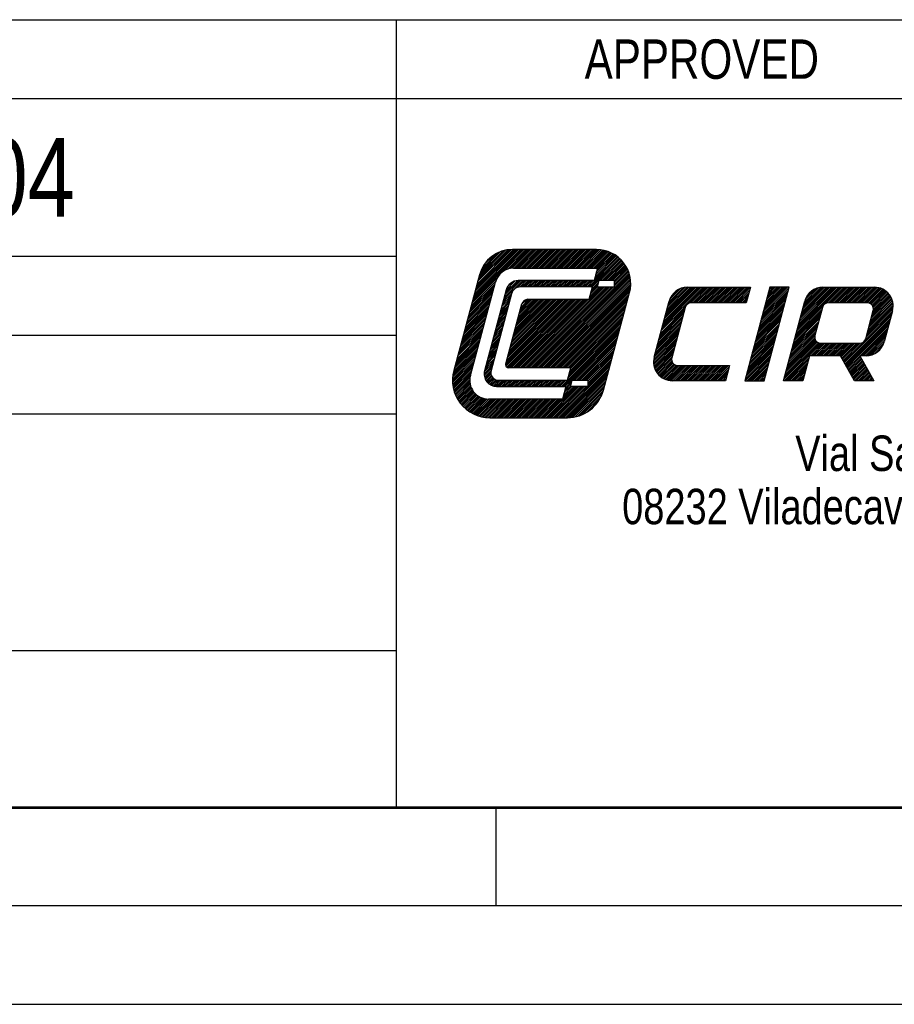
# Model space of a CAD drawing. Header units: millimetres. Extents: x 0 to 594, y 0 to 439.
# Tile 14 of 57: x 509 to 553, y 0 to 50. Entities that reach past the tile are written whole.
import ezdxf

# ---------------------------------------------------------------- set-up
doc = ezdxf.new("R2010")
doc.units = ezdxf.units.MM
doc.header["$LTSCALE"] = 32.67
doc.layers.get('0').update_dxf_attribs({"linetype": 'CONTINUOUS'})
doc.styles.get("Standard").update_dxf_attribs({"font": 'txt', "width": 0.8})

msp = doc.modelspace()

# ---------------------------------------------------------------- linework, layer by layer
at = {"color": 7, "linetype": 'Continuous'}
for p, q in [((407.953, 49.961), (583.953, 49.961)), ((527.953, 49.961), (527.953, 9.961)), ((407.953, 45.961), (583.953, 45.961)), ((531.82, 35.692), (534.429, 38.302)), ((531.852, 35.814), (534.34, 38.302)), ((531.885, 35.937), (534.25, 38.302)), ((531.918, 36.059), (534.161, 38.302)), ((531.951, 36.181), (534.072, 38.302)), ((531.983, 36.303), (533.982, 38.302)), ((532.016, 36.425), (533.893, 38.302)), ((532.049, 36.547), (533.803, 38.301)), ((532.082, 36.67), (533.708, 38.296)), ((532.114, 36.792), (533.607, 38.284)), ((532.147, 36.914), (533.498, 38.265)), ((532.18, 37.036), (533.38, 38.236)), ((532.223, 37.169), (533.247, 38.193)), ((532.291, 37.326), (533.09, 38.126)), ((532.414, 37.538), (532.878, 38.003)), ((533.464, 37.247), (534.519, 38.302)), ((533.616, 37.31), (534.608, 38.302)), ((533.734, 37.339), (534.698, 38.302)), ((533.836, 37.351), (534.787, 38.302)), ((538.109, 38.302), (533.853, 38.302)), ((533.928, 37.353), (534.877, 38.302)), ((534.017, 37.353), (534.966, 38.302)), ((534.107, 37.353), (535.055, 38.302)), ((534.196, 37.353), (535.145, 38.302)), ((534.286, 37.353), (535.234, 38.302)), ((534.375, 37.353), (535.324, 38.302)), ((534.465, 37.353), (535.413, 38.302)), ((534.554, 37.353), (535.503, 38.302)), ((534.643, 37.353), (535.592, 38.302)), ((534.733, 37.353), (535.681, 38.302)), ((534.822, 37.353), (535.771, 38.302)), ((534.912, 37.353), (535.86, 38.302)), ((535.001, 37.353), (535.95, 38.302)), ((535.091, 37.353), (536.039, 38.302)), ((535.18, 37.353), (536.129, 38.302)), ((535.269, 37.353), (536.218, 38.302)), ((535.359, 37.353), (536.307, 38.302)), ((535.448, 37.353), (536.397, 38.302)), ((535.538, 37.353), (536.486, 38.302)), ((535.627, 37.353), (536.576, 38.302)), ((535.717, 37.353), (536.665, 38.302)), ((535.806, 37.353), (536.755, 38.302)), ((535.896, 37.353), (536.844, 38.302)), ((535.985, 37.353), (536.934, 38.302)), ((536.074, 37.353), (537.023, 38.302)), ((536.164, 37.353), (537.112, 38.302)), ((536.253, 37.353), (537.202, 38.302)), ((536.343, 37.353), (537.291, 38.302)), ((536.432, 37.353), (537.381, 38.302)), ((536.522, 37.353), (537.47, 38.302)), ((536.611, 37.353), (537.56, 38.302)), ((536.7, 37.353), (537.649, 38.302)), ((536.79, 37.353), (537.738, 38.302)), ((536.879, 37.353), (537.828, 38.302)), ((536.969, 37.353), (537.917, 38.302)), ((537.058, 37.353), (538.007, 38.302)), ((537.148, 37.353), (538.096, 38.302)), ((537.237, 37.353), (538.184, 38.3)), ((537.326, 37.353), (538.268, 38.295)), ((537.416, 37.353), (538.348, 38.285)), ((537.505, 37.353), (538.425, 38.273)), ((537.595, 37.353), (538.499, 38.258)), ((537.684, 37.353), (538.57, 38.24)), ((537.774, 37.353), (538.639, 38.219)), ((537.863, 37.353), (538.706, 38.196)), ((537.953, 37.353), (538.77, 38.171)), ((538.036, 36.9), (539.116, 37.981)), ((538.042, 37.353), (538.833, 38.144)), ((538.068, 37.022), (539.063, 38.017)), ((538.101, 37.144), (539.008, 38.051)), ((538.131, 37.353), (538.893, 38.115)), ((538.134, 37.266), (538.952, 38.084)), ((407.953, 37.961), (527.953, 37.961)), ((537.719, 36.405), (539.218, 37.903)), ((537.809, 36.405), (539.266, 37.862)), ((537.898, 36.405), (539.312, 37.819)), ((538.003, 36.778), (539.168, 37.943)), ((538.304, 36.721), (539.357, 37.774)), ((538.393, 36.721), (539.4, 37.728)), ((538.483, 36.721), (539.442, 37.68)), ((538.572, 36.721), (539.482, 37.631)), ((538.662, 36.721), (539.52, 37.579)), ((538.751, 36.721), (539.557, 37.527)), ((538.841, 36.721), (539.592, 37.472)), ((532.174, 37.013), (530.871, 32.153)), ((533.901, 37.353), (538.157, 37.353)), ((534.95, 32.294), (539.761, 37.105)), ((535.04, 32.294), (539.782, 37.037)), ((538.157, 37.353), (537.988, 36.721)), ((538.93, 36.721), (539.625, 37.416)), ((539.019, 36.721), (539.656, 37.357)), ((539.024, 36.636), (539.685, 37.297)), ((539.024, 36.546), (539.713, 37.235)), ((539.024, 36.457), (539.738, 37.171)), ((531.713, 31.907), (532.984, 36.65)), ((531.721, 35.326), (532.962, 36.566)), ((531.754, 35.448), (532.996, 36.689)), ((531.787, 35.57), (533.058, 36.842)), ((533.398, 35.75), (534.369, 36.721)), ((533.43, 35.872), (534.279, 36.721)), ((533.463, 35.994), (534.19, 36.721)), ((533.496, 36.116), (534.099, 36.719)), ((533.529, 36.239), (533.993, 36.703)), ((533.583, 36.383), (533.849, 36.648)), ((534.119, 36.382), (534.458, 36.721)), ((537.988, 36.721), (534.143, 36.721)), ((534.23, 36.403), (534.548, 36.721)), ((534.321, 36.405), (534.637, 36.721)), ((534.41, 36.405), (534.726, 36.721)), ((534.5, 36.405), (534.816, 36.721)), ((534.589, 36.405), (534.905, 36.721)), ((534.679, 36.405), (534.995, 36.721)), ((534.768, 36.405), (535.084, 36.721)), ((534.857, 36.405), (535.174, 36.721)), ((534.947, 36.405), (535.263, 36.721)), ((535.036, 36.405), (535.353, 36.721)), ((535.126, 36.405), (535.442, 36.721)), ((535.129, 32.294), (539.801, 36.966)), ((535.215, 36.405), (535.531, 36.721)), ((535.219, 32.294), (539.817, 36.892)), ((535.305, 36.405), (535.621, 36.721)), ((535.308, 32.294), (539.83, 36.816)), ((535.394, 36.405), (535.71, 36.721)), ((535.397, 32.294), (539.839, 36.736)), ((535.484, 36.405), (535.8, 36.721)), ((535.487, 32.294), (539.846, 36.653)), ((535.573, 36.405), (535.889, 36.721)), ((535.576, 32.294), (539.848, 36.566)), ((535.662, 36.405), (535.979, 36.721)), ((535.666, 32.294), (539.846, 36.474)), ((535.752, 36.405), (536.068, 36.721)), ((535.841, 36.405), (536.157, 36.721)), ((535.931, 36.405), (536.247, 36.721)), ((536.02, 36.405), (536.336, 36.721)), ((536.11, 36.405), (536.426, 36.721)), ((536.199, 36.405), (536.515, 36.721)), ((536.288, 36.405), (536.605, 36.721)), ((536.378, 36.405), (536.694, 36.721)), ((536.467, 36.405), (536.784, 36.721)), ((536.557, 36.405), (536.873, 36.721)), ((536.646, 36.405), (536.962, 36.721)), ((536.736, 36.405), (537.052, 36.721)), ((536.825, 36.405), (537.141, 36.721)), ((536.914, 36.405), (537.231, 36.721)), ((537.004, 36.405), (537.32, 36.721)), ((537.093, 36.405), (537.41, 36.721)), ((537.183, 36.405), (537.499, 36.721)), ((537.272, 36.405), (537.588, 36.721)), ((537.362, 36.405), (537.678, 36.721)), ((537.451, 36.405), (537.767, 36.721)), ((537.541, 36.405), (537.857, 36.721)), ((537.63, 36.405), (537.946, 36.721)), ((537.839, 36.167), (538.175, 36.502)), ((537.872, 36.289), (538.207, 36.624)), ((538.233, 36.721), (538.148, 36.405)), ((539.024, 36.721), (538.233, 36.721)), ((539.024, 36.405), (539.024, 36.721)), ((531.591, 34.837), (532.831, 36.077)), ((531.623, 34.959), (532.863, 36.199)), ((531.656, 35.081), (532.896, 36.322)), ((531.689, 35.204), (532.929, 36.444)), ((533.532, 36.252), (532.431, 32.142)), ((533.806, 36.053), (532.763, 32.159)), ((533.365, 35.628), (533.813, 36.076)), ((537.903, 36.405), (534.264, 36.405)), ((534.324, 32.294), (538.435, 36.405)), ((534.414, 32.294), (538.524, 36.405)), ((534.503, 32.294), (538.614, 36.405)), ((534.593, 32.294), (538.703, 36.405)), ((534.682, 32.294), (538.793, 36.405)), ((534.771, 32.294), (538.882, 36.405)), ((534.861, 32.294), (538.971, 36.405)), ((535.755, 32.294), (539.838, 36.377)), ((535.845, 32.294), (539.824, 36.273)), ((535.934, 32.294), (539.801, 36.161)), ((536.024, 32.294), (539.769, 36.04)), ((537.734, 35.772), (537.903, 36.405)), ((537.741, 35.8), (538.345, 36.405)), ((537.774, 35.922), (538.256, 36.405)), ((537.806, 36.045), (538.167, 36.405)), ((538.148, 36.405), (539.024, 36.405)), ((538.465, 31.171), (539.789, 36.113)), ((541.432, 34.304), (543.514, 36.386)), ((541.465, 34.426), (543.425, 36.386)), ((541.497, 34.548), (543.335, 36.386)), ((541.53, 34.671), (543.246, 36.386)), ((541.563, 34.793), (543.156, 36.386)), ((541.596, 34.915), (543.067, 36.386)), ((541.628, 35.037), (542.978, 36.386)), ((541.661, 35.159), (542.888, 36.386)), ((541.694, 35.281), (542.799, 36.386)), ((541.727, 35.404), (542.709, 36.386)), ((541.759, 35.526), (542.614, 36.381)), ((541.792, 35.648), (542.506, 36.362)), ((541.832, 35.777), (542.378, 36.323)), ((541.927, 35.962), (542.193, 36.228)), ((542.718, 36.386), (545.918, 36.386)), ((542.78, 35.562), (543.604, 36.386)), ((542.902, 35.595), (543.693, 36.386)), ((542.992, 35.596), (543.782, 36.386)), ((543.081, 35.596), (543.872, 36.386)), ((543.171, 35.596), (543.961, 36.386)), ((543.26, 35.596), (544.051, 36.386)), ((543.35, 35.596), (544.14, 36.386)), ((543.439, 35.596), (544.23, 36.386)), ((543.529, 35.596), (544.319, 36.386)), ((543.618, 35.596), (544.408, 36.386)), ((543.707, 35.596), (544.498, 36.386)), ((543.797, 35.596), (544.587, 36.386)), ((543.886, 35.596), (544.677, 36.386)), ((543.976, 35.596), (544.766, 36.386)), ((544.065, 35.596), (544.856, 36.386)), ((544.155, 35.596), (544.945, 36.386)), ((544.244, 35.596), (545.035, 36.386)), ((544.333, 35.596), (545.124, 36.386)), ((544.423, 35.596), (545.213, 36.386)), ((544.512, 35.596), (545.303, 36.386)), ((544.602, 35.596), (545.392, 36.386)), ((544.691, 35.596), (545.482, 36.386)), ((544.781, 35.596), (545.571, 36.386)), ((544.87, 35.596), (545.661, 36.386)), ((544.959, 35.596), (545.75, 36.386)), ((545.049, 35.596), (545.839, 36.386)), ((545.138, 35.596), (545.914, 36.372)), ((545.228, 35.596), (545.882, 36.249)), ((545.317, 35.596), (545.849, 36.127)), ((545.407, 35.596), (545.816, 36.005)), ((546.9, 36.386), (545.629, 31.643)), ((545.918, 36.386), (545.706, 35.596)), ((546.437, 34.659), (547.779, 36)), ((546.47, 34.781), (547.812, 36.123)), ((546.503, 34.903), (547.844, 36.245)), ((546.536, 35.025), (547.877, 36.367)), ((546.568, 35.148), (547.807, 36.386)), ((546.601, 35.27), (547.718, 36.386)), ((546.611, 31.643), (547.882, 36.386)), ((546.634, 35.392), (547.628, 36.386)), ((546.667, 35.514), (547.539, 36.386)), ((546.699, 35.636), (547.449, 36.386)), ((546.732, 35.758), (547.36, 36.386)), ((546.765, 35.881), (547.27, 36.386)), ((546.797, 36.003), (547.181, 36.386)), ((546.83, 36.125), (547.092, 36.386)), ((546.863, 36.247), (547.002, 36.386)), ((546.896, 36.369), (546.913, 36.386)), ((547.882, 36.386), (546.9, 36.386)), ((548.269, 34.165), (550.49, 36.386)), ((548.302, 34.288), (550.401, 36.386)), ((548.335, 34.41), (550.311, 36.386)), ((548.368, 34.532), (550.222, 36.386)), ((548.4, 34.654), (550.132, 36.386)), ((548.433, 34.776), (550.043, 36.386)), ((548.466, 34.898), (549.953, 36.386)), ((548.498, 35.021), (549.864, 36.386)), ((548.531, 35.143), (549.775, 36.386)), ((548.564, 35.265), (549.685, 36.386)), ((548.597, 35.387), (549.596, 36.386)), ((548.629, 35.509), (549.502, 36.382)), ((548.662, 35.632), (549.396, 36.366)), ((548.699, 35.758), (549.272, 36.33)), ((548.781, 35.929), (549.101, 36.249)), ((549.592, 36.386), (552.211, 36.386)), ((549.77, 35.577), (550.579, 36.386)), ((549.878, 35.596), (550.669, 36.386)), ((549.968, 35.596), (550.758, 36.386)), ((550.057, 35.596), (550.848, 36.386)), ((550.147, 35.596), (550.937, 36.386)), ((550.236, 35.596), (551.027, 36.386)), ((550.326, 35.596), (551.116, 36.386)), ((550.415, 35.596), (551.206, 36.386)), ((550.504, 35.596), (551.295, 36.386)), ((550.594, 35.596), (551.384, 36.386)), ((550.683, 35.596), (551.474, 36.386)), ((550.773, 35.596), (551.563, 36.386)), ((550.862, 35.596), (551.653, 36.386)), ((550.952, 35.596), (551.742, 36.386)), ((551.041, 35.596), (551.832, 36.386)), ((551.13, 35.596), (551.921, 36.386)), ((551.22, 35.596), (552.01, 36.386)), ((551.309, 35.596), (552.1, 36.386)), ((551.399, 35.596), (552.189, 36.386)), ((551.488, 35.596), (552.276, 36.384)), ((551.578, 35.596), (552.357, 36.375)), ((551.667, 35.596), (552.432, 36.36)), ((551.757, 35.596), (552.501, 36.341)), ((551.846, 35.596), (552.567, 36.317)), ((551.924, 35.585), (552.629, 36.289)), ((551.989, 35.559), (552.687, 36.258)), ((552.042, 35.524), (552.742, 36.224)), ((552.087, 35.479), (552.794, 36.186)), ((552.122, 35.425), (552.843, 36.145)), ((552.141, 35.175), (552.971, 36.005)), ((552.147, 35.36), (552.889, 36.102)), ((552.158, 35.281), (552.931, 36.055)), ((531.46, 34.348), (532.7, 35.589)), ((531.492, 34.471), (532.732, 35.711)), ((531.525, 34.593), (532.765, 35.833)), ((531.558, 34.715), (532.798, 35.955)), ((533.234, 35.139), (533.681, 35.586)), ((533.267, 35.261), (533.714, 35.708)), ((533.299, 35.383), (533.747, 35.831)), ((533.332, 35.505), (533.779, 35.953)), ((533.502, 32.455), (536.819, 35.772)), ((533.507, 32.493), (534.323, 35.538)), ((533.518, 32.382), (536.908, 35.772)), ((533.528, 32.571), (536.729, 35.772)), ((533.557, 32.332), (536.998, 35.772)), ((533.561, 32.693), (536.64, 35.772)), ((533.593, 32.815), (536.55, 35.772)), ((533.615, 32.301), (537.087, 35.772)), ((533.626, 32.938), (536.461, 35.772)), ((533.659, 33.06), (536.372, 35.772)), ((533.692, 33.182), (536.282, 35.772)), ((533.698, 32.294), (537.176, 35.772)), ((533.724, 33.304), (536.193, 35.772)), ((533.757, 33.426), (536.103, 35.772)), ((533.788, 32.294), (537.266, 35.772)), ((533.79, 33.548), (536.014, 35.772)), ((533.823, 33.671), (535.924, 35.772)), ((533.855, 33.793), (535.835, 35.772)), ((533.877, 32.294), (537.355, 35.772)), ((533.888, 33.915), (535.745, 35.772)), ((533.921, 34.037), (535.656, 35.772)), ((533.954, 34.159), (535.567, 35.772)), ((533.967, 32.294), (537.445, 35.772)), ((533.986, 34.281), (535.477, 35.772)), ((534.019, 34.404), (535.388, 35.772)), ((534.052, 34.526), (535.298, 35.772)), ((534.056, 32.294), (537.534, 35.772)), ((534.084, 34.648), (535.209, 35.772)), ((534.117, 34.77), (535.119, 35.772)), ((534.145, 32.294), (537.624, 35.772)), ((534.15, 34.892), (535.03, 35.772)), ((534.183, 35.014), (534.941, 35.772)), ((534.215, 35.137), (534.851, 35.772)), ((534.235, 32.294), (537.713, 35.772)), ((534.248, 35.259), (534.762, 35.772)), ((534.281, 35.381), (534.672, 35.772)), ((534.314, 35.503), (534.579, 35.768)), ((534.628, 35.772), (537.734, 35.772)), ((536.113, 32.294), (539.737, 35.918)), ((536.202, 32.294), (539.704, 35.796)), ((536.292, 32.294), (539.671, 35.673)), ((536.381, 32.294), (539.638, 35.551)), ((541.039, 32.837), (541.802, 35.683)), ((545.706, 35.596), (542.921, 35.596)), ((545.496, 35.596), (545.783, 35.883)), ((545.586, 35.596), (545.751, 35.761)), ((545.675, 35.596), (545.718, 35.639)), ((546.306, 34.17), (547.648, 35.512)), ((546.339, 34.292), (547.681, 35.634)), ((546.372, 34.415), (547.713, 35.756)), ((546.405, 34.537), (547.746, 35.878)), ((547.593, 31.643), (548.676, 35.683)), ((551.841, 35.596), (549.877, 35.596)), ((551.879, 34.198), (553.159, 35.478)), ((551.912, 34.32), (553.152, 35.56)), ((551.944, 34.442), (553.139, 35.636)), ((551.977, 34.564), (553.12, 35.708)), ((552.01, 34.686), (553.098, 35.774)), ((552.042, 34.808), (553.071, 35.837)), ((552.075, 34.931), (553.041, 35.897)), ((552.108, 35.053), (553.008, 35.953)), ((531.296, 33.737), (532.536, 34.978)), ((531.329, 33.86), (532.569, 35.1)), ((531.361, 33.982), (532.602, 35.222)), ((531.394, 34.104), (532.634, 35.344)), ((531.427, 34.226), (532.667, 35.466)), ((533.07, 34.528), (533.517, 34.975)), ((533.103, 34.65), (533.55, 35.097)), ((533.136, 34.772), (533.583, 35.22)), ((533.169, 34.895), (533.616, 35.342)), ((533.201, 35.017), (533.648, 35.464)), ((536.471, 32.294), (539.606, 35.429)), ((536.56, 32.294), (539.573, 35.307)), ((536.65, 32.294), (539.54, 35.185)), ((536.739, 32.294), (539.507, 35.063)), ((541.301, 33.815), (542.531, 35.045)), ((541.334, 33.938), (542.564, 35.167)), ((541.367, 34.06), (542.596, 35.289)), ((541.399, 34.182), (542.638, 35.421)), ((542.616, 35.361), (541.931, 32.806)), ((546.176, 33.681), (547.517, 35.023)), ((546.208, 33.804), (547.55, 35.145)), ((546.241, 33.926), (547.582, 35.267)), ((546.274, 34.048), (547.615, 35.39)), ((548.138, 33.677), (549.48, 35.018)), ((548.171, 33.799), (549.513, 35.14)), ((548.204, 33.921), (549.545, 35.263)), ((548.237, 34.043), (549.58, 35.386)), ((549.572, 35.361), (549.191, 33.938)), ((551.729, 33.69), (553.089, 35.05)), ((551.766, 33.775), (552.147, 35.198)), ((551.781, 33.831), (553.122, 35.173)), ((551.813, 33.953), (553.148, 35.288)), ((551.846, 34.075), (553.158, 35.388)), ((553.127, 35.192), (552.704, 33.611)), ((531.165, 33.249), (532.405, 34.489)), ((531.198, 33.371), (532.438, 34.611)), ((531.23, 33.493), (532.471, 34.733)), ((531.263, 33.615), (532.503, 34.855)), ((532.939, 34.039), (533.387, 34.487)), ((532.972, 34.162), (533.419, 34.609)), ((533.005, 34.284), (533.452, 34.731)), ((533.038, 34.406), (533.485, 34.853)), ((536.693, 31.891), (539.377, 34.574)), ((536.726, 32.013), (539.409, 34.696)), ((536.759, 32.135), (539.442, 34.818)), ((536.792, 32.257), (539.475, 34.94)), ((541.17, 33.327), (542.4, 34.556)), ((541.203, 33.449), (542.433, 34.679)), ((541.236, 33.571), (542.465, 34.801)), ((541.268, 33.693), (542.498, 34.923)), ((546.045, 33.193), (547.386, 34.534)), ((546.077, 33.315), (547.419, 34.656)), ((546.11, 33.437), (547.452, 34.779)), ((546.143, 33.559), (547.484, 34.901)), ((548.007, 33.188), (549.349, 34.53)), ((548.04, 33.31), (549.382, 34.652)), ((548.073, 33.432), (549.414, 34.774)), ((548.106, 33.555), (549.447, 34.896)), ((550.688, 32.56), (553.057, 34.928)), ((550.72, 32.502), (553.024, 34.806)), ((550.752, 32.444), (552.991, 34.684)), ((550.783, 32.387), (552.958, 34.562)), ((531.034, 32.76), (532.274, 34)), ((531.067, 32.882), (532.307, 34.122)), ((531.099, 33.004), (532.34, 34.245)), ((531.132, 33.127), (532.372, 34.367)), ((532.808, 33.551), (533.256, 33.998)), ((532.841, 33.673), (533.288, 34.12)), ((532.874, 33.795), (533.321, 34.242)), ((532.907, 33.917), (533.354, 34.364)), ((536.327, 31.346), (539.311, 34.33)), ((536.416, 31.346), (539.278, 34.207)), ((536.506, 31.346), (539.246, 34.085)), ((536.661, 31.769), (539.344, 34.452)), ((541.039, 32.838), (542.269, 34.068)), ((541.072, 32.96), (542.302, 34.19)), ((541.105, 33.082), (542.334, 34.312)), ((541.137, 33.205), (542.367, 34.434)), ((545.914, 32.704), (547.255, 34.046)), ((545.946, 32.826), (547.288, 34.168)), ((545.979, 32.948), (547.321, 34.29)), ((546.012, 33.071), (547.353, 34.412)), ((547.876, 32.699), (549.218, 34.041)), ((547.909, 32.822), (549.251, 34.163)), ((547.942, 32.944), (549.283, 34.285)), ((547.975, 33.066), (549.316, 34.407)), ((550.815, 32.329), (552.926, 34.44)), ((551.484, 32.908), (552.893, 34.317)), ((551.573, 32.908), (552.86, 34.195)), ((551.662, 32.908), (552.828, 34.073)), ((477.953, 33.961), (527.953, 33.961)), ((530.903, 32.271), (532.143, 33.512)), ((530.936, 32.394), (532.176, 33.634)), ((530.969, 32.516), (532.209, 33.756)), ((531.001, 32.638), (532.241, 33.878)), ((532.677, 33.062), (533.125, 33.509)), ((532.71, 33.184), (533.157, 33.631)), ((532.743, 33.306), (533.19, 33.754)), ((532.776, 33.429), (533.223, 33.876)), ((536.912, 31.662), (539.213, 33.963)), ((537.001, 31.662), (539.18, 33.841)), ((537.09, 31.662), (539.147, 33.719)), ((537.18, 31.662), (539.115, 33.597)), ((537.269, 31.662), (539.082, 33.474)), ((541.007, 32.627), (542.203, 33.823)), ((541.008, 32.539), (542.171, 33.701)), ((541.016, 32.726), (542.236, 33.946)), ((541.016, 32.457), (542.138, 33.579)), ((545.783, 32.215), (547.124, 33.557)), ((545.815, 32.338), (547.157, 33.679)), ((545.848, 32.46), (547.19, 33.801)), ((545.881, 32.582), (547.222, 33.923)), ((547.615, 31.722), (549.438, 33.546)), ((547.625, 31.643), (549.522, 33.54)), ((547.647, 31.844), (549.37, 33.567)), ((547.68, 31.966), (549.313, 33.599)), ((547.713, 32.089), (549.265, 33.641)), ((547.746, 32.211), (549.226, 33.691)), ((547.778, 32.333), (549.198, 33.752)), ((547.811, 32.455), (549.181, 33.825)), ((547.844, 32.577), (549.186, 33.92)), ((548.979, 32.908), (549.612, 33.54)), ((549.069, 32.908), (549.701, 33.54)), ((549.158, 32.908), (549.791, 33.54)), ((549.248, 32.908), (549.88, 33.54)), ((549.337, 32.908), (549.97, 33.54)), ((549.427, 32.908), (550.059, 33.54)), ((549.496, 33.54), (551.46, 33.54)), ((549.516, 32.908), (550.148, 33.54)), ((549.605, 32.908), (550.238, 33.54)), ((549.695, 32.908), (550.327, 33.54)), ((549.784, 32.908), (550.417, 33.54)), ((549.874, 32.908), (550.506, 33.54)), ((549.963, 32.908), (550.596, 33.54)), ((550.053, 32.908), (550.685, 33.54)), ((550.142, 32.908), (550.774, 33.54)), ((550.231, 32.908), (550.864, 33.54)), ((550.321, 32.908), (550.953, 33.54)), ((550.41, 32.908), (551.043, 33.54)), ((550.497, 32.905), (551.132, 33.54)), ((550.529, 32.848), (551.222, 33.54)), ((550.561, 32.79), (551.311, 33.54)), ((550.592, 32.732), (551.4, 33.54)), ((550.624, 32.675), (551.491, 33.542)), ((550.656, 32.617), (551.627, 33.588)), ((551.752, 32.908), (552.795, 33.951)), ((551.843, 32.91), (552.762, 33.829)), ((551.944, 32.921), (552.729, 33.707)), ((552.06, 32.948), (552.696, 33.584)), ((530.814, 31.824), (532.012, 33.023)), ((530.825, 31.925), (532.045, 33.145)), ((530.843, 32.033), (532.078, 33.267)), ((530.87, 32.149), (532.11, 33.389)), ((532.547, 32.573), (532.994, 33.021)), ((532.579, 32.696), (533.026, 33.143)), ((532.612, 32.818), (533.059, 33.265)), ((532.645, 32.94), (533.092, 33.387)), ((537.359, 31.662), (539.049, 33.352)), ((537.448, 31.662), (539.016, 33.23)), ((537.538, 31.662), (538.984, 33.108)), ((537.627, 31.662), (538.951, 32.986)), ((541.03, 32.382), (542.105, 33.457)), ((541.049, 32.311), (542.073, 33.335)), ((541.072, 32.245), (542.04, 33.213)), ((541.099, 32.183), (542.007, 33.09)), ((545.652, 31.727), (546.993, 33.068)), ((545.684, 31.849), (547.026, 33.19)), ((545.717, 31.971), (547.059, 33.313)), ((545.75, 32.093), (547.091, 33.435)), ((552.208, 33.006), (552.638, 33.436)), ((530.807, 31.639), (531.947, 32.779)), ((530.808, 31.729), (531.98, 32.901)), ((530.81, 31.552), (531.914, 32.656)), ((530.816, 31.469), (531.881, 32.534)), ((532.419, 32.088), (532.863, 32.532)), ((532.448, 32.207), (532.896, 32.654)), ((532.481, 32.329), (532.928, 32.776)), ((532.514, 32.451), (532.961, 32.898)), ((536.088, 29.765), (538.82, 32.497)), ((537.668, 31.613), (538.918, 32.864)), ((537.668, 31.524), (538.885, 32.741)), ((537.668, 31.435), (538.853, 32.619)), ((541.13, 32.124), (541.974, 32.968)), ((541.164, 32.069), (541.942, 32.846)), ((541.201, 32.016), (541.92, 32.735)), ((541.241, 31.967), (541.928, 32.654)), ((541.285, 31.921), (541.951, 32.588)), ((541.331, 31.878), (541.985, 32.532)), ((541.38, 31.837), (542.029, 32.486)), ((545.658, 31.643), (546.961, 32.946)), ((545.747, 31.643), (546.928, 32.824)), ((545.836, 31.643), (546.895, 32.702)), ((545.926, 31.643), (546.862, 32.58)), ((547.715, 31.643), (548.891, 32.819)), ((547.804, 31.643), (548.858, 32.697)), ((547.893, 31.643), (548.825, 32.575)), ((548.914, 32.908), (548.576, 31.643)), ((550.495, 32.908), (548.914, 32.908)), ((551.194, 31.643), (550.495, 32.908)), ((550.847, 32.272), (551.48, 32.904)), ((550.879, 32.214), (551.511, 32.846)), ((550.911, 32.156), (551.543, 32.789)), ((550.943, 32.099), (551.575, 32.731)), ((550.974, 32.041), (551.607, 32.674)), ((551.006, 31.984), (551.639, 32.616)), ((551.038, 31.926), (551.671, 32.558)), ((551.07, 31.868), (551.702, 32.501)), ((551.787, 32.908), (551.478, 32.908)), ((551.478, 32.908), (552.176, 31.643)), ((530.826, 31.39), (531.849, 32.412)), ((530.839, 31.313), (531.816, 32.29)), ((530.854, 31.239), (531.783, 32.168)), ((530.872, 31.167), (531.75, 32.046)), ((532.409, 31.989), (532.83, 32.41)), ((532.414, 31.904), (532.797, 32.288)), ((532.427, 31.828), (532.765, 32.165)), ((532.448, 31.76), (532.749, 32.061)), ((532.475, 31.697), (532.757, 31.979)), ((536.802, 32.294), (533.66, 32.294)), ((536.177, 29.765), (538.787, 32.375)), ((536.266, 29.765), (538.755, 32.253)), ((536.356, 29.765), (538.722, 32.13)), ((536.445, 29.765), (538.689, 32.008)), ((536.632, 31.662), (536.802, 32.294)), ((541.432, 31.8), (542.081, 32.449)), ((541.488, 31.766), (542.144, 32.422)), ((541.547, 31.736), (542.22, 32.409)), ((541.609, 31.709), (542.309, 32.408)), ((541.675, 31.685), (542.398, 32.408)), ((541.746, 31.667), (542.488, 32.408)), ((541.821, 31.653), (542.577, 32.408)), ((541.903, 31.645), (542.667, 32.408)), ((541.991, 31.643), (542.756, 32.408)), ((542.08, 31.643), (542.845, 32.408)), ((542.17, 31.643), (542.935, 32.408)), ((542.236, 32.408), (544.852, 32.408)), ((542.259, 31.643), (543.024, 32.408)), ((542.349, 31.643), (543.114, 32.408)), ((542.438, 31.643), (543.203, 32.408)), ((542.527, 31.643), (543.293, 32.408)), ((542.617, 31.643), (543.382, 32.408)), ((542.706, 31.643), (543.471, 32.408)), ((542.796, 31.643), (543.561, 32.408)), ((542.885, 31.643), (543.65, 32.408)), ((542.975, 31.643), (543.74, 32.408)), ((543.064, 31.643), (543.829, 32.408)), ((543.153, 31.643), (543.919, 32.408)), ((543.243, 31.643), (544.008, 32.408)), ((543.332, 31.643), (544.097, 32.408)), ((543.422, 31.643), (544.187, 32.408)), ((543.511, 31.643), (544.276, 32.408)), ((543.601, 31.643), (544.366, 32.408)), ((543.69, 31.643), (544.455, 32.408)), ((543.779, 31.643), (544.545, 32.408)), ((543.869, 31.643), (544.634, 32.408)), ((543.958, 31.643), (544.724, 32.408)), ((544.048, 31.643), (544.813, 32.408)), ((544.137, 31.643), (544.834, 32.34)), ((544.227, 31.643), (544.801, 32.218)), ((544.316, 31.643), (544.769, 32.096)), ((544.852, 32.408), (544.647, 31.643)), ((546.015, 31.643), (546.83, 32.457)), ((546.105, 31.643), (546.797, 32.335)), ((546.194, 31.643), (546.764, 32.213)), ((546.284, 31.643), (546.731, 32.091)), ((547.983, 31.643), (548.792, 32.453)), ((548.072, 31.643), (548.76, 32.331)), ((548.162, 31.643), (548.727, 32.208)), ((548.251, 31.643), (548.694, 32.086)), ((551.102, 31.811), (551.734, 32.443)), ((551.134, 31.753), (551.766, 32.386)), ((551.165, 31.696), (551.798, 32.328)), ((551.203, 31.643), (551.83, 32.27)), ((551.292, 31.643), (551.862, 32.213)), ((551.381, 31.643), (551.893, 32.155)), ((551.471, 31.643), (551.925, 32.098)), ((551.56, 31.643), (551.957, 32.04)), ((551.65, 31.643), (551.989, 31.982)), ((530.892, 31.098), (531.718, 31.923)), ((530.915, 31.031), (531.692, 31.809)), ((530.939, 30.966), (531.682, 31.709)), ((530.965, 30.903), (531.682, 31.619)), ((530.993, 30.841), (531.689, 31.537)), ((532.507, 31.64), (532.778, 31.91)), ((532.544, 31.587), (532.808, 31.851)), ((532.586, 31.54), (532.845, 31.799)), ((532.632, 31.496), (532.89, 31.755)), ((532.683, 31.457), (532.943, 31.717)), ((532.738, 31.423), (533.003, 31.688)), ((532.798, 31.394), (533.072, 31.668)), ((532.864, 31.371), (533.155, 31.662)), ((532.937, 31.354), (533.245, 31.662)), ((533.018, 31.346), (533.334, 31.662)), ((533.107, 31.346), (533.424, 31.662)), ((533.145, 31.662), (536.632, 31.662)), ((533.197, 31.346), (533.513, 31.662)), ((533.286, 31.346), (533.602, 31.662)), ((533.376, 31.346), (533.692, 31.662)), ((533.465, 31.346), (533.781, 31.662)), ((533.555, 31.346), (533.871, 31.662)), ((533.644, 31.346), (533.96, 31.662)), ((533.733, 31.346), (534.05, 31.662)), ((533.823, 31.346), (534.139, 31.662)), ((533.912, 31.346), (534.228, 31.662)), ((534.002, 31.346), (534.318, 31.662)), ((534.091, 31.346), (534.407, 31.662)), ((534.181, 31.346), (534.497, 31.662)), ((534.27, 31.346), (534.586, 31.662)), ((534.359, 31.346), (534.676, 31.662)), ((534.449, 31.346), (534.765, 31.662)), ((534.538, 31.346), (534.855, 31.662)), ((534.628, 31.346), (534.944, 31.662)), ((534.717, 31.346), (535.033, 31.662)), ((534.807, 31.346), (535.123, 31.662)), ((534.896, 31.346), (535.212, 31.662)), ((534.985, 31.346), (535.302, 31.662)), ((535.075, 31.346), (535.391, 31.662)), ((535.164, 31.346), (535.481, 31.662)), ((535.254, 31.346), (535.57, 31.662)), ((535.343, 31.346), (535.659, 31.662)), ((535.433, 31.346), (535.749, 31.662)), ((535.522, 31.346), (535.838, 31.662)), ((535.612, 31.346), (535.928, 31.662)), ((535.701, 31.346), (536.017, 31.662)), ((535.79, 31.346), (536.107, 31.662)), ((535.88, 31.346), (536.196, 31.662)), ((535.969, 31.346), (536.285, 31.662)), ((536.059, 31.346), (536.375, 31.662)), ((536.148, 31.346), (536.464, 31.662)), ((536.238, 31.346), (536.554, 31.662)), ((536.497, 31.158), (536.832, 31.493)), ((536.53, 31.28), (536.865, 31.615)), ((536.535, 29.765), (538.656, 31.886)), ((536.624, 29.765), (538.624, 31.764)), ((536.715, 29.766), (538.591, 31.642)), ((536.793, 31.346), (536.878, 31.662)), ((536.812, 29.773), (538.558, 31.52)), ((536.878, 31.662), (537.668, 31.662)), ((537.668, 31.662), (537.668, 31.346)), ((544.647, 31.643), (541.955, 31.643)), ((544.406, 31.643), (544.736, 31.973)), ((544.495, 31.643), (544.703, 31.851)), ((544.584, 31.643), (544.67, 31.729)), ((545.629, 31.643), (546.611, 31.643)), ((546.373, 31.643), (546.699, 31.969)), ((546.463, 31.643), (546.666, 31.847)), ((546.552, 31.643), (546.633, 31.724)), ((548.576, 31.643), (547.593, 31.643)), ((548.341, 31.643), (548.662, 31.964)), ((548.43, 31.643), (548.629, 31.842)), ((548.52, 31.643), (548.596, 31.72)), ((552.176, 31.643), (551.194, 31.643)), ((551.739, 31.643), (552.021, 31.925)), ((551.829, 31.643), (552.053, 31.867)), ((551.918, 31.643), (552.084, 31.81)), ((552.007, 31.643), (552.116, 31.752)), ((552.097, 31.643), (552.148, 31.694)), ((531.023, 30.782), (531.702, 31.461)), ((531.055, 30.724), (531.721, 31.39)), ((531.088, 30.668), (531.743, 31.323)), ((531.123, 30.613), (531.77, 31.26)), ((531.159, 30.56), (531.8, 31.201)), ((531.197, 30.509), (531.834, 31.145)), ((531.237, 30.459), (531.871, 31.093)), ((531.278, 30.41), (531.911, 31.043)), ((531.32, 30.363), (531.953, 30.996)), ((533.042, 31.346), (536.547, 31.346)), ((535.461, 29.765), (537.042, 31.346)), ((535.551, 29.765), (537.132, 31.346)), ((535.64, 29.765), (537.221, 31.346)), ((535.73, 29.765), (537.311, 31.346)), ((535.819, 29.765), (537.4, 31.346)), ((535.909, 29.765), (537.49, 31.346)), ((535.998, 29.765), (537.579, 31.346)), ((536.547, 31.346), (536.378, 30.713)), ((536.399, 30.791), (536.953, 31.346)), ((536.432, 30.913), (536.864, 31.346)), ((536.464, 31.036), (536.8, 31.371)), ((537.668, 31.346), (536.793, 31.346)), ((536.913, 29.786), (538.525, 31.397)), ((537.022, 29.805), (538.493, 31.275)), ((537.141, 29.834), (538.46, 31.153)), ((537.272, 29.876), (538.418, 31.022)), ((531.364, 30.318), (531.999, 30.953)), ((531.41, 30.274), (532.048, 30.912)), ((531.457, 30.232), (532.1, 30.875)), ((531.506, 30.191), (532.155, 30.84)), ((531.556, 30.151), (532.213, 30.809)), ((531.607, 30.114), (532.275, 30.782)), ((531.66, 30.077), (532.341, 30.758)), ((531.715, 30.043), (532.411, 30.739)), ((531.771, 30.01), (532.486, 30.724)), ((531.829, 29.978), (532.566, 30.715)), ((531.889, 29.948), (532.654, 30.713)), ((531.951, 29.92), (532.743, 30.713)), ((532.014, 29.894), (532.833, 30.713)), ((532.079, 29.87), (532.922, 30.713)), ((532.147, 29.848), (533.012, 30.713)), ((532.216, 29.828), (533.101, 30.713)), ((532.288, 29.811), (533.19, 30.713)), ((532.362, 29.796), (533.28, 30.713)), ((532.439, 29.783), (533.369, 30.713)), ((532.519, 29.774), (533.459, 30.713)), ((532.602, 29.767), (533.548, 30.713)), ((536.378, 30.713), (532.63, 30.713)), ((532.689, 29.765), (533.638, 30.713)), ((532.778, 29.765), (533.727, 30.713)), ((532.868, 29.765), (533.816, 30.713)), ((532.957, 29.765), (533.906, 30.713)), ((533.047, 29.765), (533.995, 30.713)), ((533.136, 29.765), (534.085, 30.713)), ((533.226, 29.765), (534.174, 30.713)), ((533.315, 29.765), (534.264, 30.713)), ((533.404, 29.765), (534.353, 30.713)), ((533.494, 29.765), (534.443, 30.713)), ((533.583, 29.765), (534.532, 30.713)), ((533.673, 29.765), (534.621, 30.713)), ((533.762, 29.765), (534.711, 30.713)), ((533.852, 29.765), (534.8, 30.713)), ((533.941, 29.765), (534.89, 30.713)), ((534.031, 29.765), (534.979, 30.713)), ((534.12, 29.765), (535.069, 30.713)), ((534.209, 29.765), (535.158, 30.713)), ((534.299, 29.765), (535.247, 30.713)), ((534.388, 29.765), (535.337, 30.713)), ((534.478, 29.765), (535.426, 30.713)), ((534.567, 29.765), (535.516, 30.713)), ((534.657, 29.765), (535.605, 30.713)), ((534.746, 29.765), (535.695, 30.713)), ((534.835, 29.765), (535.784, 30.713)), ((534.925, 29.765), (535.873, 30.713)), ((535.014, 29.765), (535.963, 30.713)), ((535.104, 29.765), (536.052, 30.713)), ((535.193, 29.765), (536.142, 30.713)), ((535.283, 29.765), (536.231, 30.713)), ((535.372, 29.765), (536.321, 30.713)), ((537.423, 29.937), (538.357, 30.871)), ((537.613, 30.038), (538.256, 30.681)), ((427.953, 29.961), (527.953, 29.961)), ((532.704, 29.765), (536.632, 29.765)), ((407.953, 17.961), (527.953, 17.961)), ((584, 10), (25, 10)), ((533, 10), (533, 5)), ((407.953, 9.961), (583.953, 9.961)), ((0, 0), (594, 0))]:
    msp.add_line(p, q, dxfattribs=at)
at = {"color": 2, "linetype": 'Continuous'}
msp.add_line((589, 5), (20, 5), dxfattribs=at)
at = {"color": 7, "linetype": 'Continuous'}
for centre, radius, start, end in [((533.853, 36.563), 1.739, 90, 165), ((538.109, 36.563), 1.739, 345.0001, 90), ((533.901, 36.405), 0.949, 90, 164.9999), ((534.143, 36.089), 0.632, 90, 165), ((534.264, 35.93), 0.474, 90.0001, 165), ((542.718, 35.438), 0.949, 90, 165), ((549.592, 35.438), 0.949, 90, 165), ((552.211, 35.438), 0.949, 345, 89.9999), ((534.628, 35.456), 0.316, 90, 165), ((542.921, 35.28), 0.316, 90, 164.9999), ((549.877, 35.28), 0.316, 90, 164.9999), ((551.841, 35.28), 0.316, 345.0001, 90), ((549.496, 33.857), 0.316, 165.0001, 270), ((551.46, 33.857), 0.316, 270, 344.9999), ((551.787, 33.857), 0.949, 270, 345), ((533.66, 32.452), 0.158, 165, 269.9999), ((541.955, 32.592), 0.949, 165.0001, 270), ((542.236, 32.725), 0.316, 165, 270), ((532.704, 31.662), 1.897, 165, 270), ((533.042, 31.978), 0.632, 165, 269.9999), ((533.145, 32.057), 0.395, 165, 270), ((532.63, 31.662), 0.949, 165, 269.9999), ((536.632, 31.662), 1.897, 270, 345)]:
    msp.add_arc(centre, radius, start, end, dxfattribs=at)

# ---------------------------------------------------------------- texts
at = {"color": 2, "linetype": 'Continuous', "attachment_point": 2, "line_spacing_factor": 0.9}
for s, insert, char_height, width in [('APPROVED', (543.453, 48.961), 2, 12.8), (' \\PVial Sant Jordi s/n\\P08232 Viladecavalls (Barcelona) Spain', (555.953, 31.561), 1.8, 53.28)]:
    msp.add_mtext(s, dxfattribs=dict(at, insert=insert, char_height=char_height, width=width))
at = {"color": 7, "linetype": 'Continuous', "insert": (502.953, 43.961), "char_height": 4, "width": 22.4, "attachment_point": 2, "line_spacing_factor": 0.9}
msp.add_mtext('C_14604', dxfattribs=at)

doc.saveas('drawing.dxf')
